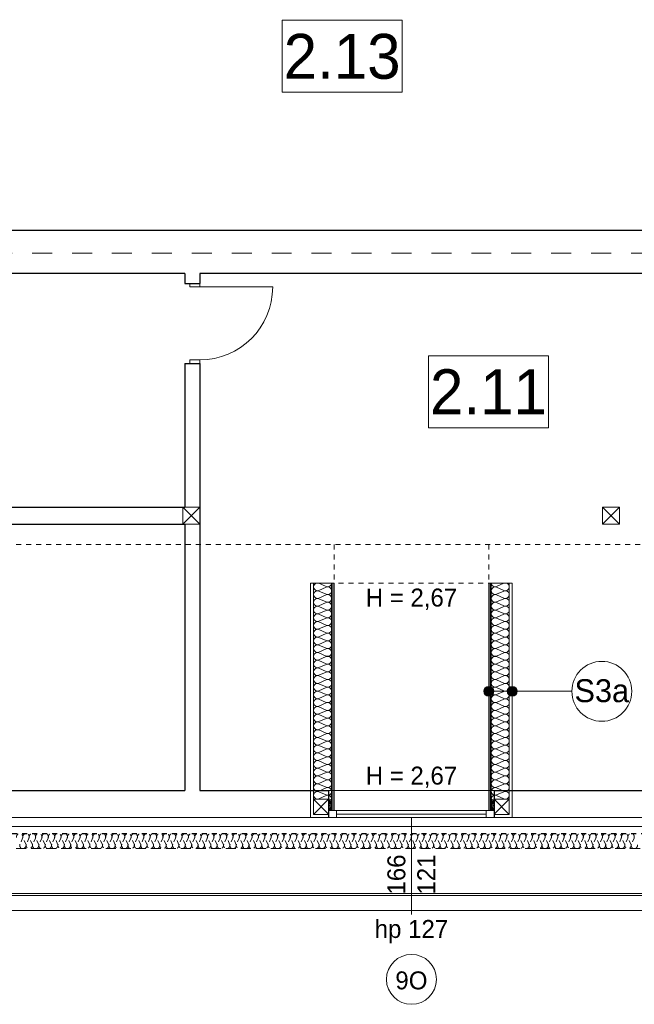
# Model space of a CAD drawing. Extents: x -21260 to 35740, y -2672 to 187028.
# Tile 106 of 120: x 17970 to 24127, y 129756 to 139618. Entities that reach past the tile are written whole.
import ezdxf

# ---------------------------------------------------------------- set-up
doc = ezdxf.new("R2010")
doc.units = 0
doc.header["$MEASUREMENT"] = 0
for name, pattern in [('Hidden Line', [100, 50, -50]), ('Hidden Line copy', [80, 40, -40]), ('Krawędzie ukryte', [150, 100, -50]), ('Przerywana', [400, 200, -200])]:
    doc.linetypes.add(name, pattern=pattern)
for name, color, linetype, lineweight, true_color in [('arch izolacje_Nr_Pióra__3', 7, 'Continuous', 13, 0xff6600), ('Arch ocieplenie_Nr_Pióra__22', 7, 'Continuous', 9, 0x7f7f7f), ('Arch ocieplenie_Nr_Pióra__24', 7, 'Continuous', 13, 0x029e21)]:
    doc.layers.add(name, color=color, linetype=linetype, lineweight=lineweight, true_color=true_color)
for name, color, linetype in [('Arch ocieplenie', 7, 'Continuous'), ('Arch opisy', 7, 'Continuous'), ('Arch ściany działowe', 7, 'Continuous')]:
    doc.layers.add(name, color=color, linetype=linetype)
for name, color, linetype, lineweight in [('Arch opisy okien_Nr_Pióra__21', 7, 'Continuous', 13), ('Arch opisy_Nr_Pióra__1', 7, 'Continuous', 25), ('Arch opisy_Nr_Pióra__21', 7, 'Continuous', 13), ('Arch ściany działowe_Nr_Pióra__5', 7, 'Continuous', 13), ('INWENT DACH_Nr_Pióra__21', 7, 'Continuous', 13), ('INWENT KONST. DREWNIANA_Nr_Pióra__21', 7, 'Continuous', 13), ('INWENT OPISY_Nr_Pióra__21', 7, 'Continuous', 13), ('INWENT. DRZWI_Nr_Pióra__21', 7, 'Continuous', 13), ('INWENT. OKNA_Nr_Pióra__5', 7, 'Continuous', 13), ('INWENT.ŚCIANY_Nr_Pióra__1', 7, 'Continuous', 25), ('INWENT.ŚCIANY_Nr_Pióra__21', 7, 'Continuous', 13)]:
    doc.layers.add(name, color=color, linetype=linetype, lineweight=lineweight)
doc.styles.add('GENERATED_STYLE_3', font='txt')
doc.styles.add('GENERATED_STYLE_4', font='txt')
doc.styles.add('GENERATED_STYLE_6', font='txt')
doc.styles.add('GENERATED_STYLE_7', font='txt')

# ---------------------------------------------------------------- blocks, each defined once
blk = doc.blocks.new('Izolacja cieplna 14_213', base_point=(32134.1, 131465.8))
at = {"layer": 'Arch ocieplenie_Nr_Pióra__22', "linetype": 'Hidden Line copy'}
for p, q in [((17998.9, 131421.1), (17972.4, 131360.5)), ((18030.8, 131360.5), (18004.3, 131421.1)), ((18062.7, 131421.1), (18036.2, 131360.5)), ((18094.6, 131360.5), (18068.1, 131421.1)), ((18126.5, 131421.1), (18100, 131360.5)), ((18158.4, 131360.5), (18131.9, 131421.1)), ((18190.3, 131421.1), (18163.8, 131360.5)), ((18222.2, 131360.5), (18195.7, 131421.1)), ((18254.1, 131421.1), (18227.6, 131360.5)), ((18286, 131360.5), (18259.5, 131421.1)), ((18317.9, 131421.1), (18291.4, 131360.5)), ((18349.8, 131360.5), (18323.3, 131421.1)), ((18381.7, 131421.1), (18355.2, 131360.5)), ((18413.6, 131360.5), (18387.1, 131421.1)), ((18445.5, 131421.1), (18419, 131360.5)), ((18477.4, 131360.5), (18450.9, 131421.1)), ((18509.3, 131421.1), (18482.8, 131360.5)), ((18541.2, 131360.5), (18514.7, 131421.1)), ((18573.1, 131421.1), (18546.6, 131360.5)), ((18605, 131360.5), (18578.5, 131421.1)), ((18636.9, 131421.1), (18610.4, 131360.5)), ((18668.8, 131360.5), (18642.3, 131421.1)), ((18700.7, 131421.1), (18674.2, 131360.5)), ((18732.6, 131360.5), (18706.1, 131421.1)), ((18764.5, 131421.1), (18738, 131360.5)), ((18796.4, 131360.5), (18769.9, 131421.1)), ((18828.4, 131421.1), (18801.8, 131360.5)), ((18860.3, 131360.5), (18833.7, 131421.1)), ((18892.2, 131421.1), (18865.6, 131360.5)), ((18924.1, 131360.5), (18897.5, 131421.1)), ((18956, 131421.1), (18929.4, 131360.5)), ((18987.9, 131360.5), (18961.3, 131421.1)), ((19019.8, 131421.1), (18993.2, 131360.5)), ((19051.7, 131360.5), (19025.1, 131421.1)), ((19083.6, 131421.1), (19057, 131360.5)), ((19115.5, 131360.5), (19088.9, 131421.1)), ((19147.4, 131421.1), (19120.8, 131360.5)), ((19179.3, 131360.5), (19152.7, 131421.1)), ((19211.2, 131421.1), (19184.6, 131360.5)), ((19243.1, 131360.5), (19216.5, 131421.1)), ((19275, 131421.1), (19248.4, 131360.5)), ((19306.9, 131360.5), (19280.3, 131421.1)), ((19338.8, 131421.1), (19312.2, 131360.5)), ((19370.7, 131360.5), (19344.1, 131421.1)), ((19402.6, 131421.1), (19376, 131360.5)), ((19434.5, 131360.5), (19407.9, 131421.1)), ((19466.4, 131421.1), (19439.8, 131360.5)), ((19498.3, 131360.5), (19471.7, 131421.1)), ((19530.2, 131421.1), (19503.6, 131360.5)), ((19562.1, 131360.5), (19535.6, 131421.1)), ((19594, 131421.1), (19567.5, 131360.5)), ((19625.9, 131360.5), (19599.4, 131421.1)), ((19657.8, 131421.1), (19631.3, 131360.5)), ((19689.7, 131360.5), (19663.2, 131421.1)), ((19721.6, 131421.1), (19695.1, 131360.5)), ((19753.5, 131360.5), (19727, 131421.1)), ((19785.4, 131421.1), (19758.9, 131360.5)), ((19817.3, 131360.5), (19790.8, 131421.1)), ((19849.2, 131421.1), (19822.7, 131360.5)), ((19881.1, 131360.5), (19854.6, 131421.1)), ((19913, 131421.1), (19886.5, 131360.5)), ((19944.9, 131360.5), (19918.4, 131421.1)), ((19976.8, 131421.1), (19950.3, 131360.5)), ((20008.7, 131360.5), (19982.2, 131421.1)), ((20040.6, 131421.1), (20014.1, 131360.5)), ((20072.5, 131360.5), (20046, 131421.1)), ((20104.4, 131421.1), (20077.9, 131360.5)), ((20136.3, 131360.5), (20109.8, 131421.1)), ((20168.2, 131421.1), (20141.7, 131360.5)), ((20200.1, 131360.5), (20173.6, 131421.1)), ((20232, 131421.1), (20205.5, 131360.5)), ((20263.9, 131360.5), (20237.4, 131421.1)), ((20295.8, 131421.1), (20269.3, 131360.5)), ((20327.7, 131360.5), (20301.2, 131421.1)), ((20359.6, 131421.1), (20333.1, 131360.5)), ((20391.5, 131360.5), (20365, 131421.1)), ((20423.4, 131421.1), (20396.9, 131360.5)), ((20455.3, 131360.5), (20428.8, 131421.1)), ((20487.2, 131421.1), (20460.7, 131360.5)), ((20519.1, 131360.5), (20492.6, 131421.1)), ((20551, 131421.1), (20524.5, 131360.5)), ((20582.9, 131360.5), (20556.4, 131421.1)), ((20614.9, 131421.1), (20588.3, 131360.5)), ((20646.8, 131360.5), (20620.2, 131421.1)), ((20678.7, 131421.1), (20652.1, 131360.5)), ((20710.6, 131360.5), (20684, 131421.1)), ((20742.5, 131421.1), (20715.9, 131360.5)), ((20774.4, 131360.5), (20747.8, 131421.1)), ((20806.3, 131421.1), (20779.7, 131360.5)), ((20838.2, 131360.5), (20811.6, 131421.1)), ((20870.1, 131421.1), (20843.5, 131360.5)), ((20902, 131360.5), (20875.4, 131421.1)), ((20933.9, 131421.1), (20907.3, 131360.5)), ((20965.8, 131360.5), (20939.2, 131421.1)), ((20997.7, 131421.1), (20971.1, 131360.5)), ((21029.6, 131360.5), (21003, 131421.1)), ((21061.5, 131421.1), (21034.9, 131360.5)), ((21093.4, 131360.5), (21066.8, 131421.1)), ((21125.3, 131421.1), (21098.7, 131360.5)), ((21157.2, 131360.5), (21130.6, 131421.1)), ((21189.1, 131421.1), (21162.5, 131360.5)), ((21221, 131360.5), (21194.4, 131421.1)), ((21252.9, 131421.1), (21226.3, 131360.5)), ((21284.8, 131360.5), (21258.2, 131421.1)), ((21316.7, 131421.1), (21290.1, 131360.5)), ((21348.6, 131360.5), (21322, 131421.1)), ((21380.5, 131421.1), (21354, 131360.5)), ((21412.4, 131360.5), (21385.9, 131421.1)), ((21444.3, 131421.1), (21417.8, 131360.5)), ((21476.2, 131360.5), (21449.7, 131421.1)), ((21508.1, 131421.1), (21481.6, 131360.5)), ((21540, 131360.5), (21513.5, 131421.1)), ((21571.9, 131421.1), (21545.4, 131360.5)), ((21603.8, 131360.5), (21577.3, 131421.1)), ((21635.7, 131421.1), (21609.2, 131360.5)), ((21667.6, 131360.5), (21641.1, 131421.1)), ((21699.5, 131421.1), (21673, 131360.5)), ((21731.4, 131360.5), (21704.9, 131421.1)), ((21763.3, 131421.1), (21736.8, 131360.5)), ((21795.2, 131360.5), (21768.7, 131421.1)), ((21827.1, 131421.1), (21800.6, 131360.5)), ((21859, 131360.5), (21832.5, 131421.1)), ((21890.9, 131421.1), (21864.4, 131360.5)), ((21922.8, 131360.5), (21896.3, 131421.1)), ((21954.7, 131421.1), (21928.2, 131360.5)), ((21986.6, 131360.5), (21960.1, 131421.1)), ((22018.5, 131421.1), (21992, 131360.5)), ((22050.4, 131360.5), (22023.9, 131421.1)), ((22082.3, 131421.1), (22055.8, 131360.5)), ((22114.2, 131360.5), (22087.7, 131421.1)), ((22146.1, 131421.1), (22119.6, 131360.5)), ((22178, 131360.5), (22151.5, 131421.1)), ((22209.9, 131421.1), (22183.4, 131360.5)), ((22241.8, 131360.5), (22215.3, 131421.1)), ((22273.7, 131421.1), (22247.2, 131360.5)), ((22305.6, 131360.5), (22279.1, 131421.1)), ((22337.5, 131421.1), (22311, 131360.5)), ((22369.4, 131360.5), (22342.9, 131421.1)), ((22401.4, 131421.1), (22374.8, 131360.5)), ((22433.3, 131360.5), (22406.7, 131421.1)), ((22465.2, 131421.1), (22438.6, 131360.5)), ((22497.1, 131360.5), (22470.5, 131421.1)), ((22529, 131421.1), (22502.4, 131360.5)), ((22560.9, 131360.5), (22534.3, 131421.1)), ((22592.8, 131421.1), (22566.2, 131360.5)), ((22624.7, 131360.5), (22598.1, 131421.1)), ((22656.6, 131421.1), (22630, 131360.5)), ((22688.5, 131360.5), (22661.9, 131421.1)), ((22720.4, 131421.1), (22693.8, 131360.5)), ((22752.3, 131360.5), (22725.7, 131421.1)), ((22784.2, 131421.1), (22757.6, 131360.5)), ((22816.1, 131360.5), (22789.5, 131421.1)), ((22848, 131421.1), (22821.4, 131360.5)), ((22879.9, 131360.5), (22853.3, 131421.1)), ((22911.8, 131421.1), (22885.2, 131360.5)), ((22943.7, 131360.5), (22917.1, 131421.1)), ((22975.6, 131421.1), (22949, 131360.5)), ((23007.5, 131360.5), (22980.9, 131421.1)), ((23039.4, 131421.1), (23012.8, 131360.5)), ((23071.3, 131360.5), (23044.7, 131421.1)), ((23103.2, 131421.1), (23076.6, 131360.5)), ((23135.1, 131360.5), (23108.5, 131421.1)), ((23167, 131421.1), (23140.5, 131360.5)), ((23198.9, 131360.5), (23172.4, 131421.1)), ((23230.8, 131421.1), (23204.3, 131360.5)), ((23262.7, 131360.5), (23236.2, 131421.1)), ((23294.6, 131421.1), (23268.1, 131360.5)), ((23326.5, 131360.5), (23300, 131421.1)), ((23358.4, 131421.1), (23331.9, 131360.5)), ((23390.3, 131360.5), (23363.8, 131421.1)), ((23422.2, 131421.1), (23395.7, 131360.5)), ((23454.1, 131360.5), (23427.6, 131421.1)), ((23486, 131421.1), (23459.5, 131360.5)), ((23517.9, 131360.5), (23491.4, 131421.1)), ((23549.8, 131421.1), (23523.3, 131360.5)), ((23581.7, 131360.5), (23555.2, 131421.1)), ((23613.6, 131421.1), (23587.1, 131360.5)), ((23645.5, 131360.5), (23619, 131421.1)), ((23677.4, 131421.1), (23650.9, 131360.5)), ((23709.3, 131360.5), (23682.8, 131421.1)), ((23741.2, 131421.1), (23714.7, 131360.5)), ((23773.1, 131360.5), (23746.6, 131421.1)), ((23805, 131421.1), (23778.5, 131360.5)), ((23836.9, 131360.5), (23810.4, 131421.1)), ((23868.8, 131421.1), (23842.3, 131360.5)), ((23900.7, 131360.5), (23874.2, 131421.1)), ((23932.6, 131421.1), (23906.1, 131360.5)), ((23964.5, 131360.5), (23938, 131421.1)), ((23996.4, 131421.1), (23969.9, 131360.5)), ((24028.3, 131360.5), (24001.8, 131421.1)), ((24060.2, 131421.1), (24033.7, 131360.5)), ((24092.1, 131360.5), (24065.6, 131421.1)), ((24124, 131421.1), (24097.5, 131360.5))]:
    blk.add_line(p, q, dxfattribs=at)
for centre, start, end in [((17969.7, 131433.9), 336.34872, 203.65126), ((18033.5, 131433.9), 336.34872, 203.65126), ((18097.3, 131433.9), 336.34872, 203.65126), ((18161.1, 131433.9), 336.34872, 203.65126), ((18224.9, 131433.9), 336.34872, 203.65126), ((18288.7, 131433.9), 336.34872, 203.65126), ((18352.5, 131433.9), 336.34872, 203.65126), ((18416.3, 131433.9), 336.34872, 203.65126), ((18480.1, 131433.9), 336.34872, 203.65126), ((18543.9, 131433.9), 336.34872, 203.65126), ((18607.7, 131433.9), 336.34872, 203.65126), ((18671.5, 131433.9), 336.34872, 203.65126), ((18735.3, 131433.9), 336.34872, 203.65126), ((18799.1, 131433.9), 336.34872, 203.65126), ((18862.9, 131433.9), 336.34872, 203.65126), ((18926.7, 131433.9), 336.34872, 203.65126), ((18990.5, 131433.9), 336.34872, 203.65126), ((19054.3, 131433.9), 336.34872, 203.65126), ((19118.1, 131433.9), 336.34872, 203.65126), ((19182, 131433.9), 336.34872, 203.65126), ((19245.8, 131433.9), 336.34872, 203.65126), ((19309.6, 131433.9), 336.34872, 203.65126), ((19373.4, 131433.9), 336.34872, 203.65126), ((19437.2, 131433.9), 336.34872, 203.65126), ((19501, 131433.9), 336.34872, 203.65126), ((19564.8, 131433.9), 336.34872, 203.65126), ((19628.6, 131433.9), 336.34872, 203.65126), ((19692.4, 131433.9), 336.34872, 203.65126), ((19756.2, 131433.9), 336.34872, 203.65126), ((19820, 131433.9), 336.34872, 203.65126), ((19883.8, 131433.9), 336.34872, 203.65126), ((19947.6, 131433.9), 336.34872, 203.65126), ((20011.4, 131433.9), 336.34872, 203.65126), ((20075.2, 131433.9), 336.34872, 203.65126), ((20139, 131433.9), 336.34872, 203.65126), ((20202.8, 131433.9), 336.34872, 203.65126), ((20266.6, 131433.9), 336.34872, 203.65126), ((20330.4, 131433.9), 336.34872, 203.65126), ((20394.2, 131433.9), 336.34872, 203.65126), ((20458, 131433.9), 336.34872, 203.65126), ((20521.8, 131433.9), 336.34872, 203.65126), ((20585.6, 131433.9), 336.34872, 203.65126), ((20649.4, 131433.9), 336.34872, 203.65126), ((20713.2, 131433.9), 336.34872, 203.65126), ((20777, 131433.9), 336.34872, 203.65126), ((20840.8, 131433.9), 336.34872, 203.65126), ((20904.6, 131433.9), 336.34872, 203.65126), ((20968.5, 131433.9), 336.34872, 203.65126), ((21032.3, 131433.9), 336.34872, 203.65126), ((21096.1, 131433.9), 336.34872, 203.65126), ((21159.9, 131433.9), 336.34872, 203.65126), ((21223.7, 131433.9), 336.34872, 203.65126), ((21287.5, 131433.9), 336.34872, 203.65126), ((21351.3, 131433.9), 336.34872, 203.65126), ((21415.1, 131433.9), 336.34872, 203.65126), ((21478.9, 131433.9), 336.34872, 203.65126), ((21542.7, 131433.9), 336.34872, 203.65126), ((21606.5, 131433.9), 336.34872, 203.65126), ((21670.3, 131433.9), 336.34872, 203.65126), ((21734.1, 131433.9), 336.34872, 203.65126), ((21797.9, 131433.9), 336.34872, 203.65126), ((21861.7, 131433.9), 336.34872, 203.65126), ((21925.5, 131433.9), 336.34872, 203.65126), ((21989.3, 131433.9), 336.34872, 203.65126), ((22053.1, 131433.9), 336.34872, 203.65126), ((22116.9, 131433.9), 336.34872, 203.65126), ((22180.7, 131433.9), 336.34872, 203.65126), ((22244.5, 131433.9), 336.34872, 203.65126), ((22308.3, 131433.9), 336.34872, 203.65126), ((22372.1, 131433.9), 336.34872, 203.65126), ((22435.9, 131433.9), 336.34872, 203.65126), ((22499.7, 131433.9), 336.34872, 203.65126), ((22563.5, 131433.9), 336.34872, 203.65126), ((22627.3, 131433.9), 336.34872, 203.65126), ((22691.1, 131433.9), 336.34872, 203.65126), ((22755, 131433.9), 336.34872, 203.65126), ((22818.8, 131433.9), 336.34872, 203.65126), ((22882.6, 131433.9), 336.34872, 203.65126), ((22946.4, 131433.9), 336.34872, 203.65126), ((23010.2, 131433.9), 336.34872, 203.65126), ((23074, 131433.9), 336.34872, 203.65126), ((23137.8, 131433.9), 336.34872, 203.65126), ((23201.6, 131433.9), 336.34872, 203.65126), ((23265.4, 131433.9), 336.34872, 203.65126), ((23329.2, 131433.9), 336.34872, 203.65126), ((23393, 131433.9), 336.34872, 203.65126), ((23456.8, 131433.9), 336.34872, 203.65126), ((23520.6, 131433.9), 336.34872, 203.65126), ((23584.4, 131433.9), 336.34872, 203.65126), ((23648.2, 131433.9), 336.34872, 203.65126), ((23712, 131433.9), 336.34872, 203.65126), ((23775.8, 131433.9), 336.34872, 203.65126), ((23839.6, 131433.9), 336.34872, 203.65126), ((23903.4, 131433.9), 336.34872, 203.65126), ((23967.2, 131433.9), 336.34872, 203.65126), ((24031, 131433.9), 336.34872, 203.65126), ((24094.8, 131433.9), 336.34872, 203.65126), ((18001.6, 131347.7), 156.34866, 23.65123), ((18065.4, 131347.7), 156.34866, 23.65123), ((18129.2, 131347.7), 156.34866, 23.65123), ((18193, 131347.7), 156.34866, 23.65123), ((18256.8, 131347.7), 156.34866, 23.65123), ((18320.6, 131347.7), 156.34866, 23.65123), ((18384.4, 131347.7), 156.34866, 23.65123), ((18448.2, 131347.7), 156.34866, 23.65123), ((18512, 131347.7), 156.34866, 23.65123), ((18575.8, 131347.7), 156.34866, 23.65123), ((18639.6, 131347.7), 156.34866, 23.65123), ((18703.4, 131347.7), 156.34866, 23.65123), ((18767.2, 131347.7), 156.34866, 23.65123), ((18831, 131347.7), 156.34866, 23.65123), ((18894.8, 131347.7), 156.34866, 23.65123), ((18958.6, 131347.7), 156.34866, 23.65123), ((19022.4, 131347.7), 156.34866, 23.65123), ((19086.2, 131347.7), 156.34866, 23.65123), ((19150, 131347.7), 156.34866, 23.65123), ((19213.9, 131347.7), 156.34866, 23.65123), ((19277.7, 131347.7), 156.34866, 23.65123), ((19341.5, 131347.7), 156.34866, 23.65123), ((19405.3, 131347.7), 156.34866, 23.65123), ((19469.1, 131347.7), 156.34866, 23.65123), ((19532.9, 131347.7), 156.34866, 23.65123), ((19596.7, 131347.7), 156.34866, 23.65123), ((19660.5, 131347.7), 156.34866, 23.65123), ((19724.3, 131347.7), 156.34866, 23.65123), ((19788.1, 131347.7), 156.34866, 23.65123), ((19851.9, 131347.7), 156.34866, 23.65123), ((19915.7, 131347.7), 156.34866, 23.65123), ((19979.5, 131347.7), 156.34866, 23.65123), ((20043.3, 131347.7), 156.34866, 23.65123), ((20107.1, 131347.7), 156.34866, 23.65123), ((20170.9, 131347.7), 156.34866, 23.65123), ((20234.7, 131347.7), 156.34866, 23.65123), ((20298.5, 131347.7), 156.34866, 23.65123), ((20362.3, 131347.7), 156.34866, 23.65123), ((20426.1, 131347.7), 156.34866, 23.65123), ((20489.9, 131347.7), 156.34866, 23.65123), ((20553.7, 131347.7), 156.34866, 23.65123), ((20617.5, 131347.7), 156.34866, 23.65123), ((20681.3, 131347.7), 156.34866, 23.65123), ((20745.1, 131347.7), 156.34866, 23.65123), ((20808.9, 131347.7), 156.34866, 23.65123), ((20872.7, 131347.7), 156.34866, 23.65123), ((20936.5, 131347.7), 156.34866, 23.65123), ((21000.4, 131347.7), 156.34866, 23.65123), ((21064.2, 131347.7), 156.34866, 23.65123), ((21128, 131347.7), 156.34866, 23.65123), ((21191.8, 131347.7), 156.34866, 23.65123), ((21255.6, 131347.7), 156.34866, 23.65123), ((21319.4, 131347.7), 156.34866, 23.65123), ((21383.2, 131347.7), 156.34866, 23.65123), ((21447, 131347.7), 156.34866, 23.65123), ((21510.8, 131347.7), 156.34866, 23.65123), ((21574.6, 131347.7), 156.34866, 23.65123), ((21638.4, 131347.7), 156.34866, 23.65123), ((21702.2, 131347.7), 156.34866, 23.65123), ((21766, 131347.7), 156.34866, 23.65123), ((21829.8, 131347.7), 156.34866, 23.65123), ((21893.6, 131347.7), 156.34866, 23.65123), ((21957.4, 131347.7), 156.34866, 23.65123), ((22021.2, 131347.7), 156.34866, 23.65123), ((22085, 131347.7), 156.34866, 23.65123), ((22148.8, 131347.7), 156.34866, 23.65123), ((22212.6, 131347.7), 156.34866, 23.65123), ((22276.4, 131347.7), 156.34866, 23.65123), ((22340.2, 131347.7), 156.34866, 23.65123), ((22404, 131347.7), 156.34866, 23.65123), ((22467.8, 131347.7), 156.34866, 23.65123), ((22531.6, 131347.7), 156.34866, 23.65123), ((22595.4, 131347.7), 156.34866, 23.65123), ((22659.2, 131347.7), 156.34866, 23.65123), ((22723, 131347.7), 156.34866, 23.65123), ((22786.9, 131347.7), 156.34866, 23.65123), ((22850.7, 131347.7), 156.34866, 23.65123), ((22914.5, 131347.7), 156.34866, 23.65123), ((22978.3, 131347.7), 156.34866, 23.65123), ((23042.1, 131347.7), 156.34866, 23.65123), ((23105.9, 131347.7), 156.34866, 23.65123), ((23169.7, 131347.7), 156.34866, 23.65123), ((23233.5, 131347.7), 156.34866, 23.65123), ((23297.3, 131347.7), 156.34866, 23.65123), ((23361.1, 131347.7), 156.34866, 23.65123), ((23424.9, 131347.7), 156.34866, 23.65123), ((23488.7, 131347.7), 156.34866, 23.65123), ((23552.5, 131347.7), 156.34866, 23.65123), ((23616.3, 131347.7), 156.34866, 23.65123), ((23680.1, 131347.7), 156.34866, 23.65123), ((23743.9, 131347.7), 156.34866, 23.65123), ((23807.7, 131347.7), 156.34866, 23.65123), ((23871.5, 131347.7), 156.34866, 23.65123), ((23935.3, 131347.7), 156.34866, 23.65123), ((23999.1, 131347.7), 156.34866, 23.65123), ((24062.9, 131347.7), 156.34866, 23.65123), ((24126.7, 131347.7), 156.34866, 23.65123)]:
    blk.add_arc(centre, 31.9, start, end, dxfattribs=at)
blk = doc.blocks.new('Ściana_62', base_point=(22669.1, 133975.9))
at = {"layer": 'Arch ściany działowe_Nr_Pióra__5', "linetype": 'Continuous'}
for p, q in [((22669.1, 133975.9), (22669.1, 131695.9)), ((22681.6, 133975.9), (22669.1, 133975.9)), ((22681.6, 131695.9), (22681.6, 133975.9)), ((22669.1, 131695.9), (22681.6, 131695.9))]:
    blk.add_line(p, q, dxfattribs=at)
blk = doc.blocks.new('Ściana_63', base_point=(22681.6, 133975.9))
at = {"layer": 'Arch ściany działowe_Nr_Pióra__5', "linetype": 'Continuous'}
for p, q in [((22681.6, 133975.9), (22681.6, 131695.9)), ((22694.1, 133975.9), (22681.6, 133975.9)), ((22694.1, 131695.9), (22694.1, 133975.9)), ((22681.6, 131695.9), (22694.1, 131695.9))]:
    blk.add_line(p, q, dxfattribs=at)
blk = doc.blocks.new('Ściana_64', base_point=(21119.1, 133975.9))
at = {"layer": 'Arch ściany działowe_Nr_Pióra__5', "linetype": 'Continuous'}
for p, q in [((21106.6, 133975.9), (21106.6, 131695.9)), ((21119.1, 133975.9), (21106.6, 133975.9)), ((21119.1, 131695.9), (21119.1, 133975.9)), ((21106.6, 131695.9), (21119.1, 131695.9))]:
    blk.add_line(p, q, dxfattribs=at)
blk = doc.blocks.new('Ściana_65', base_point=(21106.6, 133975.9))
at = {"layer": 'Arch ściany działowe_Nr_Pióra__5', "linetype": 'Continuous'}
for p, q in [((21094.1, 133975.9), (21094.1, 131695.9)), ((21106.6, 133975.9), (21094.1, 133975.9)), ((21106.6, 131695.9), (21106.6, 133975.9)), ((21094.1, 131695.9), (21106.6, 131695.9))]:
    blk.add_line(p, q, dxfattribs=at)
blk = doc.blocks.new('Izolacja cieplna 14_266', base_point=(22694.1, 131810.9))
at = {"layer": 'Arch ocieplenie_Nr_Pióra__24', "linetype": 'Continuous'}
for p, q in [((22747.7, 133940.4), (22820.4, 133972.6)), ((22820.4, 133901.8), (22747.7, 133933.9)), ((22747.7, 133863.1), (22820.4, 133895.3)), ((22820.4, 133824.5), (22747.7, 133856.6)), ((22747.7, 133785.8), (22820.4, 133818)), ((22820.4, 133747.1), (22747.7, 133779.3)), ((22747.7, 133708.5), (22820.4, 133740.6)), ((22820.4, 133669.8), (22747.7, 133702)), ((22747.7, 133631.2), (22820.4, 133663.3)), ((22820.4, 133592.5), (22747.7, 133624.7)), ((22747.7, 133553.8), (22820.4, 133586)), ((22820.4, 133515.2), (22747.7, 133547.3)), ((22747.7, 133476.5), (22820.4, 133508.7)), ((22820.4, 133437.9), (22747.7, 133470)), ((22747.7, 133399.2), (22820.4, 133431.4)), ((22820.4, 133360.5), (22747.7, 133392.7)), ((22747.7, 133321.9), (22820.4, 133354)), ((22820.4, 133283.2), (22747.7, 133315.4)), ((22747.7, 133244.5), (22820.4, 133276.7)), ((22820.4, 133205.9), (22747.7, 133238.1)), ((22747.7, 133167.2), (22820.4, 133199.4)), ((22820.4, 133128.6), (22747.7, 133160.7)), ((22747.7, 133089.9), (22820.4, 133122.1)), ((22820.4, 133051.2), (22747.7, 133083.4)), ((22747.7, 133012.6), (22820.4, 133044.7)), ((22820.4, 132973.9), (22747.7, 133006.1)), ((22747.7, 132935.3), (22820.4, 132967.4)), ((22820.4, 132896.6), (22747.7, 132928.8)), ((22747.7, 132857.9), (22820.4, 132890.1)), ((22820.4, 132819.3), (22747.7, 132851.4)), ((22747.7, 132780.6), (22820.4, 132812.8)), ((22820.4, 132742), (22747.7, 132774.1)), ((22747.7, 132703.3), (22820.4, 132735.5)), ((22820.4, 132664.6), (22747.7, 132696.8)), ((22747.7, 132626), (22820.4, 132658.1)), ((22820.4, 132587.3), (22747.7, 132619.5)), ((22747.7, 132548.7), (22820.4, 132580.8)), ((22820.4, 132510), (22747.7, 132542.2)), ((22747.7, 132471.3), (22820.4, 132503.5)), ((22820.4, 132432.7), (22747.7, 132464.8)), ((22747.7, 132394), (22820.4, 132426.2)), ((22820.4, 132355.4), (22747.7, 132387.5)), ((22747.7, 132316.7), (22820.4, 132348.9)), ((22820.4, 132278), (22747.7, 132310.2)), ((22747.7, 132239.4), (22820.4, 132271.5)), ((22820.4, 132200.7), (22747.7, 132232.9)), ((22747.7, 132162), (22820.4, 132194.2)), ((22820.4, 132123.4), (22747.7, 132155.6)), ((22747.7, 132084.7), (22820.4, 132116.9)), ((22820.4, 132046.1), (22747.7, 132078.2)), ((22747.7, 132007.4), (22820.4, 132039.6)), ((22820.4, 131968.7), (22747.7, 132000.9)), ((22747.7, 131930.1), (22820.4, 131962.2)), ((22820.4, 131891.4), (22747.7, 131923.6)), ((22747.7, 131852.8), (22820.4, 131884.9)), ((22820.4, 131814.1), (22747.7, 131846.3))]:
    blk.add_line(p, q, dxfattribs=at)
for centre, start_param, end_param in [((22732.4, 133898.5), 5.870392, 9.837571), ((22732.4, 133975.9), 1.570796, 3.554385), ((22835.8, 133937.2), 2.728799, 6.695979), ((22732.4, 133821.2), 5.870392, 9.837571), ((22835.8, 133859.9), 2.728799, 6.695979), ((22732.4, 133743.9), 5.870392, 9.837571), ((22835.8, 133782.6), 2.728799, 6.695979), ((22835.8, 133705.2), 2.728799, 6.695979), ((22732.4, 133666.6), 5.870392, 9.837571), ((22835.8, 133627.9), 2.728799, 6.695979), ((22732.4, 133589.2), 5.870392, 9.837571), ((22732.4, 133511.9), 5.870392, 9.837571), ((22835.8, 133550.6), 2.728799, 6.695979), ((22732.4, 133434.6), 5.870392, 9.837571), ((22835.8, 133473.3), 2.728799, 6.695979), ((22732.4, 133357.3), 5.870392, 9.837571), ((22835.8, 133395.9), 2.728799, 6.695979), ((22835.8, 133318.6), 2.728799, 6.695979), ((22732.4, 133280), 5.870392, 9.837571), ((22732.4, 133202.6), 5.870392, 9.837571), ((22835.8, 133241.3), 2.728799, 6.695979), ((22732.4, 133125.3), 5.870392, 9.837571), ((22835.8, 133164), 2.728799, 6.695979), ((22732.4, 133048), 5.870392, 9.837571), ((22835.8, 133086.7), 2.728799, 6.695979), ((22835.8, 133009.3), 2.728799, 6.695979), ((22732.4, 132970.7), 5.870392, 9.837571), ((22835.8, 132932), 2.728799, 6.695979), ((22732.4, 132893.4), 5.870392, 9.837571), ((22732.4, 132816), 5.870392, 9.837571), ((22835.8, 132854.7), 2.728799, 6.695979), ((22732.4, 132738.7), 5.870392, 9.837571), ((22835.8, 132777.4), 2.728799, 6.695979), ((22732.4, 132661.4), 5.870392, 9.837571), ((22835.8, 132700.1), 2.728799, 6.695979), ((22835.8, 132622.7), 2.728799, 6.695979), ((22732.4, 132584.1), 5.870392, 9.837571), ((22835.8, 132545.4), 2.728799, 6.695979), ((22732.4, 132506.7), 5.870392, 9.837571), ((22732.4, 132429.4), 5.870392, 9.837571), ((22835.8, 132468.1), 2.728799, 6.695979), ((22732.4, 132352.1), 5.870392, 9.837571), ((22835.8, 132390.8), 2.728799, 6.695979), ((22835.8, 132313.4), 2.728799, 6.695979), ((22732.4, 132274.8), 5.870392, 9.837571), ((22835.8, 132236.1), 2.728799, 6.695979), ((22732.4, 132197.5), 5.870392, 9.837571), ((22732.4, 132120.1), 5.870392, 9.837571), ((22835.8, 132158.8), 2.728799, 6.695979), ((22732.4, 132042.8), 5.870392, 9.837571), ((22835.8, 132081.5), 2.728799, 6.695979), ((22732.4, 131965.5), 5.870392, 9.837571), ((22835.8, 132004.2), 2.728799, 6.695979), ((22835.8, 131926.8), 2.728799, 6.695979), ((22732.4, 131888.2), 5.870392, 9.837571), ((22835.8, 131849.5), 2.728799, 6.695979), ((22732.4, 131810.9), 5.870392, 7.853982)]:
    blk.add_ellipse(centre, major_axis=(0, 38.7), ratio=0.990206, start_param=start_param, end_param=end_param, dxfattribs=at)
blk = doc.blocks.new('Izolacja cieplna 14_267', base_point=(22694.1, 131695.9))
at = {"layer": 'Arch ocieplenie_Nr_Pióra__24', "linetype": 'Continuous'}
for p, q in [((22703, 131805), (22715.1, 131810.3)), ((22715.1, 131798.6), (22703, 131803.9)), ((22703, 131792.2), (22715.1, 131797.5)), ((22715.1, 131785.8), (22703, 131791.2)), ((22703, 131779.4), (22715.1, 131784.8)), ((22715.1, 131773.1), (22703, 131778.4)), ((22703, 131766.7), (22715.1, 131772)), ((22715.1, 131760.3), (22703, 131765.6)), ((22703, 131753.9), (22715.1, 131759.2)), ((22715.1, 131747.5), (22703, 131752.8)), ((22703, 131741.1), (22715.1, 131746.4)), ((22715.1, 131734.7), (22703, 131740)), ((22703, 131728.3), (22715.1, 131733.7)), ((22715.1, 131721.9), (22703, 131727.3)), ((22703, 131715.6), (22715.1, 131720.9)), ((22715.1, 131709.2), (22703, 131714.5)), ((22703, 131702.8), (22715.1, 131708.1)), ((22715.1, 131696.4), (22703, 131701.7))]:
    blk.add_line(p, q, dxfattribs=at)
for centre, start_param, end_param in [((22700.4, 131798.1), 5.870392, 9.837571), ((22700.4, 131785.3), 5.870392, 9.837571), ((22700.4, 131772.5), 5.870392, 9.837571), ((22700.4, 131759.7), 5.870392, 9.837571), ((22700.4, 131810.9), 1.570796, 3.554385), ((22717.7, 131804.5), 2.728799, 6.695979), ((22717.7, 131791.7), 2.728799, 6.695979), ((22717.7, 131778.9), 2.728799, 6.695979), ((22717.7, 131766.1), 2.728799, 6.695979), ((22700.4, 131747), 5.870392, 9.837571), ((22700.4, 131734.2), 5.870392, 9.837571), ((22700.4, 131721.4), 5.870392, 9.837571), ((22700.4, 131708.6), 5.870392, 9.837571), ((22700.4, 131695.9), 5.870392, 7.853982), ((22717.7, 131753.4), 2.728799, 6.695979), ((22717.7, 131740.6), 2.728799, 6.695979), ((22717.7, 131727.8), 2.728799, 6.695979), ((22717.7, 131715), 2.728799, 6.695979), ((22717.7, 131702.2), 2.728799, 6.695979)]:
    blk.add_ellipse(centre, major_axis=(0, 6.39), ratio=0.998662, start_param=start_param, end_param=end_param, dxfattribs=at)
blk = doc.blocks.new('Izolacja cieplna 14_268', base_point=(21094.1, 131810.9))
at = {"layer": 'Arch ocieplenie_Nr_Pióra__24', "linetype": 'Continuous'}
for p, q in [((21040.4, 133940.4), (20967.7, 133972.6)), ((20967.7, 133901.8), (21040.4, 133933.9)), ((21040.4, 133863.1), (20967.7, 133895.3)), ((20967.7, 133824.5), (21040.4, 133856.6)), ((21040.4, 133785.8), (20967.7, 133818)), ((20967.7, 133747.1), (21040.4, 133779.3)), ((21040.4, 133708.5), (20967.7, 133740.6)), ((20967.7, 133669.8), (21040.4, 133702)), ((21040.4, 133631.2), (20967.7, 133663.3)), ((20967.7, 133592.5), (21040.4, 133624.7)), ((21040.4, 133553.8), (20967.7, 133586)), ((20967.7, 133515.2), (21040.4, 133547.3)), ((21040.4, 133476.5), (20967.7, 133508.7)), ((20967.7, 133437.9), (21040.4, 133470)), ((21040.4, 133399.2), (20967.7, 133431.4)), ((20967.7, 133360.5), (21040.4, 133392.7)), ((21040.4, 133321.9), (20967.7, 133354)), ((20967.7, 133283.2), (21040.4, 133315.4)), ((21040.4, 133244.5), (20967.7, 133276.7)), ((20967.7, 133205.9), (21040.4, 133238.1)), ((21040.4, 133167.2), (20967.7, 133199.4)), ((20967.7, 133128.6), (21040.4, 133160.7)), ((21040.4, 133089.9), (20967.7, 133122.1)), ((20967.7, 133051.2), (21040.4, 133083.4)), ((21040.4, 133012.6), (20967.7, 133044.7)), ((20967.7, 132973.9), (21040.4, 133006.1)), ((21040.4, 132935.3), (20967.7, 132967.4)), ((20967.7, 132896.6), (21040.4, 132928.8)), ((21040.4, 132857.9), (20967.7, 132890.1)), ((20967.7, 132819.3), (21040.4, 132851.4)), ((21040.4, 132780.6), (20967.7, 132812.8)), ((20967.7, 132742), (21040.4, 132774.1)), ((21040.4, 132703.3), (20967.7, 132735.5)), ((20967.7, 132664.6), (21040.4, 132696.8)), ((21040.4, 132626), (20967.7, 132658.1)), ((20967.7, 132587.3), (21040.4, 132619.5)), ((21040.4, 132548.7), (20967.7, 132580.8)), ((20967.7, 132510), (21040.4, 132542.2)), ((21040.4, 132471.3), (20967.7, 132503.5)), ((20967.7, 132432.7), (21040.4, 132464.8)), ((21040.4, 132394), (20967.7, 132426.2)), ((20967.7, 132355.4), (21040.4, 132387.5)), ((21040.4, 132316.7), (20967.7, 132348.9)), ((20967.7, 132278), (21040.4, 132310.2)), ((21040.4, 132239.4), (20967.7, 132271.5)), ((20967.7, 132200.7), (21040.4, 132232.9)), ((21040.4, 132162), (20967.7, 132194.2)), ((20967.7, 132123.4), (21040.4, 132155.6)), ((21040.4, 132084.7), (20967.7, 132116.9)), ((20967.7, 132046.1), (21040.4, 132078.2)), ((21040.4, 132007.4), (20967.7, 132039.6)), ((20967.7, 131968.7), (21040.4, 132000.9)), ((21040.4, 131930.1), (20967.7, 131962.2)), ((20967.7, 131891.4), (21040.4, 131923.6)), ((21040.4, 131852.8), (20967.7, 131884.9)), ((20967.7, 131814.1), (21040.4, 131846.3))]:
    blk.add_line(p, q, dxfattribs=at)
for centre, start_param, end_param in [((20952.3, 133937.2), 5.870392, 9.837571), ((21055.8, 133975.9), 2.7288, 4.712389), ((21055.8, 133898.5), 2.7288, 6.695979), ((20952.3, 133859.9), 5.870392, 9.837571), ((21055.8, 133821.2), 2.7288, 6.695979), ((20952.3, 133782.6), 5.870392, 9.837571), ((20952.3, 133705.2), 5.870392, 9.837571), ((21055.8, 133743.9), 2.7288, 6.695979), ((20952.3, 133627.9), 5.870392, 9.837571), ((21055.8, 133666.6), 2.7288, 6.695979), ((20952.3, 133550.6), 5.870392, 9.837571), ((21055.8, 133589.2), 2.7288, 6.695979), ((21055.8, 133511.9), 2.7288, 6.695979), ((20952.3, 133473.3), 5.870392, 9.837571), ((21055.8, 133434.6), 2.7288, 6.695979), ((20952.3, 133395.9), 5.870392, 9.837571), ((20952.3, 133318.6), 5.870392, 9.837571), ((21055.8, 133357.3), 2.7288, 6.695979), ((20952.3, 133241.3), 5.870392, 9.837571), ((21055.8, 133280), 2.7288, 6.695979), ((21055.8, 133202.6), 2.7288, 6.695979), ((20952.3, 133164), 5.870392, 9.837571), ((21055.8, 133125.3), 2.7288, 6.695979), ((20952.3, 133086.7), 5.870392, 9.837571), ((20952.3, 133009.3), 5.870392, 9.837571), ((21055.8, 133048), 2.7288, 6.695979), ((20952.3, 132932), 5.870392, 9.837571), ((21055.8, 132970.7), 2.7288, 6.695979), ((20952.3, 132854.7), 5.870392, 9.837571), ((21055.8, 132893.4), 2.7288, 6.695979), ((21055.8, 132816), 2.7288, 6.695979), ((20952.3, 132777.4), 5.870392, 9.837571), ((21055.8, 132738.7), 2.7288, 6.695979), ((20952.3, 132700.1), 5.870392, 9.837571), ((20952.3, 132622.7), 5.870392, 9.837571), ((21055.8, 132661.4), 2.7288, 6.695979), ((20952.3, 132545.4), 5.870392, 9.837571), ((21055.8, 132584.1), 2.7288, 6.695979), ((20952.3, 132468.1), 5.870392, 9.837571), ((21055.8, 132506.7), 2.7288, 6.695979), ((21055.8, 132429.4), 2.7288, 6.695979), ((20952.3, 132390.8), 5.870392, 9.837571), ((20952.3, 132313.4), 5.870392, 9.837571), ((21055.8, 132352.1), 2.7288, 6.695979), ((20952.3, 132236.1), 5.870392, 9.837571), ((21055.8, 132274.8), 2.7288, 6.695979), ((20952.3, 132158.8), 5.870392, 9.837571), ((21055.8, 132197.5), 2.7288, 6.695979), ((21055.8, 132120.1), 2.7288, 6.695979), ((20952.3, 132081.5), 5.870392, 9.837571), ((21055.8, 132042.8), 2.7288, 6.695979), ((20952.3, 132004.2), 5.870392, 9.837571), ((20952.3, 131926.8), 5.870392, 9.837571), ((21055.8, 131965.5), 2.7288, 6.695979), ((20952.3, 131849.5), 5.870392, 9.837571), ((21055.8, 131888.2), 2.7288, 6.695979), ((21055.8, 131810.9), 4.712389, 6.695979)]:
    blk.add_ellipse(centre, major_axis=(0, 38.7), ratio=0.990206, start_param=start_param, end_param=end_param, dxfattribs=at)
blk = doc.blocks.new('Izolacja cieplna 14_269', base_point=(21094.1, 131695.9))
at = {"layer": 'Arch ocieplenie_Nr_Pióra__24', "linetype": 'Continuous'}
for p, q in [((21085.1, 131805), (21073, 131810.3)), ((21073, 131798.6), (21085.1, 131803.9)), ((21085.1, 131792.2), (21073, 131797.5)), ((21073, 131785.8), (21085.1, 131791.2)), ((21085.1, 131779.4), (21073, 131784.8)), ((21073, 131773.1), (21085.1, 131778.4)), ((21085.1, 131766.7), (21073, 131772)), ((21073, 131760.3), (21085.1, 131765.6)), ((21085.1, 131753.9), (21073, 131759.2)), ((21073, 131747.5), (21085.1, 131752.8)), ((21085.1, 131741.1), (21073, 131746.4)), ((21073, 131734.7), (21085.1, 131740)), ((21085.1, 131728.3), (21073, 131733.7)), ((21073, 131721.9), (21085.1, 131727.3)), ((21085.1, 131715.6), (21073, 131720.9)), ((21073, 131709.2), (21085.1, 131714.5)), ((21085.1, 131702.8), (21073, 131708.1)), ((21073, 131696.4), (21085.1, 131701.7))]:
    blk.add_line(p, q, dxfattribs=at)
for centre, start_param, end_param in [((21070.4, 131804.5), 5.870392, 9.837571), ((21070.4, 131791.7), 5.870392, 9.837571), ((21070.4, 131778.9), 5.870392, 9.837571), ((21070.4, 131766.1), 5.870392, 9.837571), ((21087.7, 131810.9), 2.7288, 4.712389), ((21087.7, 131798.1), 2.7288, 6.695979), ((21087.7, 131785.3), 2.7288, 6.695979), ((21087.7, 131772.5), 2.7288, 6.695979), ((21087.7, 131759.7), 2.7288, 6.695979), ((21070.4, 131753.4), 5.870392, 9.837571), ((21070.4, 131740.6), 5.870392, 9.837571), ((21070.4, 131727.8), 5.870392, 9.837571), ((21070.4, 131715), 5.870392, 9.837571), ((21070.4, 131702.2), 5.870392, 9.837571), ((21087.7, 131747), 2.7288, 6.695979), ((21087.7, 131734.2), 2.7288, 6.695979), ((21087.7, 131721.4), 2.7288, 6.695979), ((21087.7, 131708.6), 2.7288, 6.695979), ((21087.7, 131695.9), 4.712389, 6.695979)]:
    blk.add_ellipse(centre, major_axis=(0, 6.39), ratio=0.998662, start_param=start_param, end_param=end_param, dxfattribs=at)
blk = doc.blocks.new('Linia_65', base_point=(22669.1, 132890.8))
at = {"layer": 'Arch opisy_Nr_Pióra__21', "linetype": 'Continuous'}
for points in [[(22719.1, 132890.8), (22715.3, 132909.9), (22704.4, 132926.1), (22688.2, 132937), (22669.1, 132940.8), (22649.9, 132937), (22633.7, 132926.1), (22622.9, 132909.9), (22619.1, 132890.8), (22622.9, 132871.6), (22633.7, 132855.4), (22649.9, 132844.6), (22669.1, 132840.8), (22688.2, 132844.6), (22704.4, 132855.4), (22715.3, 132871.6)], [(22954.1, 132890.8), (22950.3, 132909.9), (22939.4, 132926.1), (22923.2, 132937), (22904.1, 132940.8), (22884.9, 132937), (22868.7, 132926.1), (22857.9, 132909.9), (22854.1, 132890.8), (22857.9, 132871.6), (22868.7, 132855.4), (22884.9, 132844.6), (22904.1, 132840.8), (22923.2, 132844.6), (22939.4, 132855.4), (22950.3, 132871.6)]]:
    blk.add_hatch(color=256, dxfattribs=at).paths.add_polyline_path(points, flags=0)
blk.add_line((22719.1, 132890.8), (22854.1, 132890.8), dxfattribs=at)
for centre in [(22669.1, 132890.8), (22904.1, 132890.8)]:
    blk.add_circle(centre, 50, dxfattribs=at)
blk = doc.blocks.new('Linia_66', base_point=(22908.1, 132890.8))
at = {"layer": 'Arch opisy_Nr_Pióra__21', "linetype": 'Continuous'}
blk.add_line((22908.1, 132890.8), (23501, 132890.8), dxfattribs=at)
blk.add_circle((23801, 132890.8), 300, dxfattribs=at)

msp = doc.modelspace()

# ---------------------------------------------------------------- linework, layer by layer
at = {"layer": 'arch izolacje_Nr_Pióra__3', "linetype": 'Krawędzie ukryte'}
msp.add_line((32134.1, 131315.9), (-11060.9, 131315.9), dxfattribs=at)
at = {"layer": 'Arch ocieplenie_Nr_Pióra__24', "linetype": 'Continuous'}
for p, q in [((20914.1, 131655.9), (20914.1, 133975.9)), ((22874.1, 131655.9), (22874.1, 133975.9)), ((21064.1, 131810.9), (20914.1, 131810.9)), ((20914.1, 131810.9), (21064.1, 131660.9)), ((21064.1, 131810.9), (20914.1, 131655.9)), ((21064.1, 131660.9), (21064.1, 131810.9)), ((22724.1, 131660.9), (22724.1, 131810.9)), ((22724.1, 131810.9), (22874.1, 131810.9)), ((22874.1, 131810.9), (22724.1, 131660.9)), ((22724.1, 131810.9), (22874.1, 131655.9)), ((21064.1, 131655.9), (20914.1, 131655.9)), ((22724.1, 131655.9), (22874.1, 131655.9))]:
    msp.add_line(p, q, dxfattribs=at)
at = {"layer": 'Arch opisy okien_Nr_Pióra__21', "linetype": 'Continuous'}
msp.add_circle((21894.1, 130005.9), 250, dxfattribs=at)
at = {"layer": 'Arch opisy_Nr_Pióra__21', "linetype": 'Continuous'}
for p, q in [((21799.7, 139612.4), (20599.7, 139612.4)), ((20599.7, 139612.4), (20599.7, 138892.4)), ((21799.7, 138892.4), (21799.7, 139612.4)), ((20599.7, 138892.4), (21799.7, 138892.4)), ((23265.6, 136251.6), (22065.6, 136251.6)), ((22065.6, 136251.6), (22065.6, 135531.6)), ((23265.6, 135531.6), (23265.6, 136251.6)), ((22065.6, 135531.6), (23265.6, 135531.6))]:
    msp.add_line(p, q, dxfattribs=at)
at = {"layer": 'INWENT DACH_Nr_Pióra__21', "linetype": 'Przerywana'}
msp.add_line((-11505.9, 137280.9), (32584.1, 137280.9), dxfattribs=at)
at = {"layer": 'INWENT DACH_Nr_Pióra__21', "linetype": 'Hidden Line'}
for p, q in [((11634.1, 134360.9), (31544.1, 134360.9)), ((21119.1, 134360.9), (21119.1, 131895.9)), ((22669.1, 134360.9), (22669.1, 131895.9)), ((21064.1, 133975.9), (22724.1, 133975.9))]:
    msp.add_line(p, q, dxfattribs=at)
at = {"layer": 'INWENT DACH_Nr_Pióra__21', "linetype": 'Continuous'}
for p, q in [((-11505.9, 131625.9), (32584.1, 131625.9)), ((-11505.9, 131535.9), (32584.1, 131535.9)), ((-11505.9, 130865.9), (32584.1, 130865.9)), ((-11505.9, 130845.9), (32584.1, 130845.9)), ((-11505.9, 130695.9), (32584.1, 130695.9))]:
    msp.add_line(p, q, dxfattribs=at)
at = {"layer": 'INWENT KONST. DREWNIANA_Nr_Pióra__21', "linetype": 'Continuous'}
for p, q in [((19604.1, 134735.9), (19774.1, 134735.9)), ((19604.1, 134565.9), (19604.1, 134735.9)), ((19604.1, 134565.9), (19774.1, 134735.9)), ((19604.1, 134735.9), (19774.1, 134565.9)), ((19774.1, 134735.9), (19774.1, 134565.9)), ((23809.1, 134735.9), (23979.1, 134735.9)), ((23809.1, 134565.9), (23809.1, 134735.9)), ((23809.1, 134565.9), (23979.1, 134735.9)), ((23809.1, 134735.9), (23979.1, 134565.9)), ((23979.1, 134735.9), (23979.1, 134565.9)), ((19774.1, 134565.9), (19604.1, 134565.9)), ((23979.1, 134565.9), (23809.1, 134565.9))]:
    msp.add_line(p, q, dxfattribs=at)
at = {"layer": 'INWENT OPISY_Nr_Pióra__21', "linetype": 'Continuous'}
msp.add_line((21894.1, 131625.9), (21894.1, 130655.9), dxfattribs=at)
at = {"layer": 'INWENT. DRZWI_Nr_Pióra__21', "linetype": 'Continuous'}
for p, q in [((19674.1, 136940.9), (19674.1, 136975.9)), ((19774.1, 136940.9), (19674.1, 136940.9)), ((19774.1, 136940.9), (19774.1, 136975.9)), ((19774.1, 136940.9), (20504.1, 136940.9)), ((19674.1, 136210.9), (19674.1, 136175.9)), ((19774.1, 136210.9), (19674.1, 136210.9)), ((19774.1, 136210.9), (19774.1, 136175.9))]:
    msp.add_line(p, q, dxfattribs=at)
msp.add_arc((19774.1, 136940.9), 730, 270, 0, dxfattribs=at)
at = {"layer": 'INWENT. OKNA_Nr_Pióra__5', "linetype": 'Continuous'}
for p, q in [((22724.1, 131695.9), (21064.1, 131695.9)), ((21064.1, 131625.9), (21064.1, 131695.9)), ((21144.1, 131625.9), (21144.1, 131695.9)), ((22644.1, 131625.9), (22644.1, 131695.9)), ((22724.1, 131625.9), (22724.1, 131695.9)), ((21064.1, 131625.9), (22724.1, 131625.9)), ((21144.1, 131660.9), (22644.1, 131660.9))]:
    msp.add_line(p, q, dxfattribs=at)
at = {"layer": 'INWENT.ŚCIANY_Nr_Pióra__1', "linetype": 'Continuous'}
for p, q in [((27924.1, 137505.9), (13674.1, 137505.9)), ((19624.1, 137075.9), (15324.1, 137075.9)), ((19624.1, 137075.9), (19624.1, 136975.9)), ((19774.1, 137075.9), (19774.1, 136975.9)), ((25864.1, 137075.9), (19774.1, 137075.9)), ((19624.1, 136975.9), (19774.1, 136975.9)), ((19624.1, 136175.9), (19774.1, 136175.9)), ((19624.1, 136175.9), (19624.1, 134735.9)), ((19774.1, 136175.9), (19774.1, 131895.9)), ((15324.1, 134735.9), (19624.1, 134735.9)), ((15224.1, 134565.9), (19624.1, 134565.9)), ((19624.1, 134565.9), (19624.1, 131895.9)), ((11504.1, 131895.9), (19624.1, 131895.9)), ((19774.1, 131895.9), (21064.1, 131895.9)), ((21064.1, 131895.9), (21064.1, 131625.9)), ((22724.1, 131895.9), (22724.1, 131625.9)), ((22724.1, 131895.9), (25864.1, 131895.9))]:
    msp.add_line(p, q, dxfattribs=at)
at = {"layer": 'INWENT.ŚCIANY_Nr_Pióra__1', "linetype": 'Hidden Line'}
msp.add_line((-10905.9, 131465.9), (31984.1, 131465.9), dxfattribs=at)
at = {"layer": 'INWENT.ŚCIANY_Nr_Pióra__21', "linetype": 'Continuous'}
for p, q in [((21119.1, 133975.9), (20884.1, 133975.9)), ((20884.1, 133975.9), (20884.1, 131625.9)), ((22669.1, 133975.9), (22904.1, 133975.9)), ((22904.1, 133975.9), (22904.1, 131625.9)), ((21064.1, 131895.9), (22724.1, 131895.9)), ((21064.1, 131625.9), (22724.1, 131625.9))]:
    msp.add_line(p, q, dxfattribs=at)

# ---------------------------------------------------------------- block references
at = {"layer": 'Arch ocieplenie', "color": 104, "linetype": 'Continuous', "lineweight": 9, "true_color": 0x029e21}
for name, p in [('Izolacja cieplna 14_268', (21094.1, 131810.9)), ('Izolacja cieplna 14_266', (22694.1, 131810.9)), ('Izolacja cieplna 14_269', (21094.1, 131695.9)), ('Izolacja cieplna 14_267', (22694.1, 131695.9))]:
    msp.add_blockref(name, p, dxfattribs=at)
at = {"layer": 'Arch ocieplenie', "color": 104, "linetype": 'Hidden Line copy', "lineweight": 9, "true_color": 0x029e21}
msp.add_blockref('Izolacja cieplna 14_213', (32134.1, 131465.8), dxfattribs=at)
at = {"layer": 'Arch opisy', "linetype": 'Continuous'}
for name, p in [('Linia_66', (22908.1, 132890.8)), ('Linia_65', (22669.1, 132890.8))]:
    msp.add_blockref(name, p, dxfattribs=at)
at = {"layer": 'Arch ściany działowe'}
for name, p in [('Ściana_65', (21106.6, 133975.9)), ('Ściana_64', (21119.1, 133975.9)), ('Ściana_62', (22669.1, 133975.9)), ('Ściana_63', (22681.6, 133975.9))]:
    msp.add_blockref(name, p, dxfattribs=at)

# ---------------------------------------------------------------- texts
at = {"layer": 'Arch opisy okien_Nr_Pióra__21', "linetype": 'Continuous', "insert": (21894.1, 129905.6), "char_height": 180, "attachment_point": 2, "rotation": 180, "style": 'GENERATED_STYLE_6'}
msp.add_mtext('{O6}', dxfattribs=at)
at = {"layer": 'Arch opisy_Nr_Pióra__1', "linetype": 'Continuous'}
for s, insert, char_height, attachment_point, style in [('{2.13}', (21199.7, 139019.8), 450, 8, 'GENERATED_STYLE_3'), ('{2.11}', (22665.6, 135666.6), 450, 8, 'GENERATED_STYLE_3'), ('{S3a}', (23801, 133012.2), 230, 2, 'GENERATED_STYLE_4')]:
    msp.add_mtext(s, dxfattribs=dict(at, insert=insert, char_height=char_height, attachment_point=attachment_point, style=style))
at = {"layer": 'INWENT OPISY_Nr_Pióra__21', "linetype": 'Continuous', "char_height": 180, "attachment_point": 2, "style": 'GENERATED_STYLE_7'}
for s, insert in [('{H = 2,67}', (21894.1, 133920.2)), ('{H = 2,67}', (21894.1, 132136.7)), ('{hp 127}', (21894.1, 130600.6))]:
    msp.add_mtext(s, dxfattribs=dict(at, insert=insert))
at = {"layer": 'INWENT OPISY_Nr_Pióra__21', "linetype": 'Continuous', "insert": (21652.9, 131055.9), "char_height": 180, "width": 1346.334, "attachment_point": 2, "rotation": 90, "line_spacing_factor": 0.998099, "style": 'GENERATED_STYLE_7'}
msp.add_mtext('{166\\P121}', dxfattribs=at)

doc.saveas('drawing.dxf')
